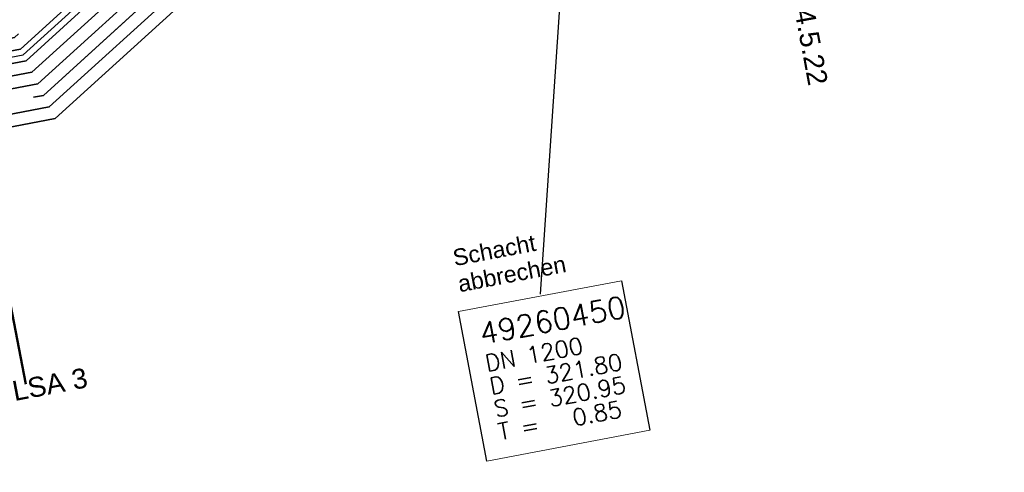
# Model space of a CAD drawing. Header units: metres. Extents: x -502 to 161, y -108 to 174.
# Tile 155 of 256: x -218.62 to -206.75, y -57.53 to -52.08. Entities that reach past the tile are written whole.
import ezdxf

# ---------------------------------------------------------------- set-up
doc = ezdxf.new("R2010")
doc.units = ezdxf.units.M
doc.header["$LTSCALE"] = 0.1
doc.linetypes.add('123', pattern=[25.001, 12.501, -12.5])
doc.linetypes.add('237', pattern=[93, 75, -18])
doc.layers.add('BRI31-005.05-5p02-Koordinierung Lageplan 4. BA ZOB West 2022-06-15', color=7, linetype='Continuous')
doc.layers.add('BRI31-005.06-5f07-Koordinierung Lageplan 4. BA ZOB Fernbusbahnh', color=7, linetype='Continuous')
doc.styles.add('Arial', font='arial.ttf')
doc.styles.add('Txt', font='txt_____.ttf')

msp = doc.modelspace()

# ---------------------------------------------------------------- linework, layer by layer
at = {"layer": 'BRI31-005.05-5p02-Koordinierung Lageplan 4. BA ZOB West 2022-06-15', "color": 7, "linetype": 'Continuous', "lineweight": 25, "transparency": 33554687}
msp.add_line((-212.006, -50.39), (-212.343, -55.387), dxfattribs=at)
at = {"layer": 'BRI31-005.05-5p02-Koordinierung Lageplan 4. BA ZOB West 2022-06-15', "color": 7, "linetype": '123', "lineweight": 35, "transparency": 33554687}
msp.add_line((-270.029, -62.815), (-218.329, -52.988), dxfattribs=at)
at = {"layer": 'BRI31-005.05-5p02-Koordinierung Lageplan 4. BA ZOB West 2022-06-15', "color": 3, "linetype": 'Continuous', "lineweight": 35, "true_color": 0x00ff00, "transparency": 33554687, "flags": 128}
for points in [[(-219.203, -53.307), (-218.26, -53.127), (-216.602, -51.619), (-216.602, -51.619, 0.119586), (-215.986, -50.707), (-215.986, -50.707), (-215.986, -50.707, -0.119439), (-215.45, -49.914), (-215.45, -49.914), (-214.74, -49.268), (-213.077, -47.498), (-213.077, -47.498, 0.050438), (-212.031, -46.333), (-212.031, -46.333, -0.050437), (-210.985, -45.168), (-210.275, -44.522, -0.068972), (-209.329, -43.874, 0.068975), (-208.383, -43.225), (-202.031, -37.444, -0.169821), (-201.114, -37.054, 0.253832), (-200.33, -36.559)], [(-219.175, -53.454), (-218.19, -53.267), (-216.501, -51.73, 0.119581), (-215.846, -50.76), (-215.846, -50.76, -0.119434), (-215.349, -50.025), (-215.349, -50.025), (-214.639, -49.379), (-212.976, -47.609), (-212.976, -47.609, 0.059585), (-211.95, -46.423), (-211.95, -46.423, -0.059583), (-210.923, -45.237), (-210.213, -44.59, -0.081413), (-209.247, -43.963), (-209.247, -43.963, 0.081409), (-208.282, -43.336), (-208.282, -43.336), (-201.93, -37.555, -0.142272), (-201.043, -37.12), (-201.043, -37.12, 0.225412), (-200.286, -36.583), (-200.286, -36.583)]]:
    msp.add_lwpolyline(points, format="xyb", dxfattribs=at)
at = {"layer": 'BRI31-005.05-5p02-Koordinierung Lageplan 4. BA ZOB West 2022-06-15', "color": 7, "linetype": '237', "lineweight": 35, "transparency": 33554687, "flags": 128}
for points in [[(-218.329, -52.988), (-216.703, -51.508, 0.11952), (-216.127, -50.656, -0.119514), (-215.551, -49.803), (-214.841, -49.157)], [(-314.536, -60.951, -0.005031), (-313.575, -60.671, 0.001131), (-312.612, -60.398), (-305.228, -58.288, -0.249835), (-303.757, -58.604), (-295.594, -65.493), (-295.594, -65.493, 0.225936), (-292.122, -66.404), (-292.122, -66.404), (-275.118, -63.172), (-272.106, -62.599, 0.037735), (-271.218, -62.36), (-271.218, -62.36, -0.037207), (-270.169, -62.078), (-270.169, -62.078), (-218.677, -52.291), (-217.215, -50.959, 0.068127), (-216.564, -50.182), (-216.564, -50.182, -0.068125), (-215.914, -49.404), (-215.914, -49.404)]]:
    msp.add_lwpolyline(points, format="xyb", dxfattribs=at)
at = {"layer": 'BRI31-005.05-5p02-Koordinierung Lageplan 4. BA ZOB West 2022-06-15', "color": 7, "linetype": 'Continuous', "lineweight": 35, "transparency": 33554687, "flags": 128}
for points in [[(-272.078, -62.746, 0.037729), (-271.168, -62.501), (-271.168, -62.501, -0.037202), (-270.141, -62.226), (-270.141, -62.226), (-218.608, -52.43), (-217.107, -51.064, 0.085616), (-216.484, -50.264), (-216.484, -50.264, -0.085621), (-215.86, -49.463), (-215.86, -49.463)], [(-292.066, -66.698), (-275.062, -63.466), (-272.05, -62.894), (-272.05, -62.894, 0.037722), (-271.118, -62.643), (-271.118, -62.643), (-271.118, -62.643, -0.037196), (-270.113, -62.373), (-270.113, -62.373), (-218.538, -52.57), (-217.006, -51.175), (-217.006, -51.175, 0.102653), (-216.406, -50.349), (-216.406, -50.349, -0.102656), (-215.806, -49.522)], [(-286.197, -65.736), (-275.034, -63.614), (-272.022, -63.041), (-272.022, -63.041, 0.037716), (-271.068, -62.784), (-271.068, -62.784), (-271.068, -62.784, -0.03719), (-270.085, -62.52), (-270.085, -62.52), (-218.468, -52.709), (-216.905, -51.286), (-216.905, -51.286, 0.11952), (-216.329, -50.434), (-216.329, -50.434), (-216.329, -50.434, -0.119513), (-215.752, -49.581), (-215.752, -49.581)], [(-218.399, -52.848), (-216.804, -51.397, 0.136179), (-216.251, -50.519), (-216.251, -50.519, -0.136172), (-215.699, -49.64), (-215.699, -49.64)], [(-314.449, -61.238, -0.079558), (-313.446, -61.102), (-313.446, -61.102, 0.075631), (-312.441, -60.973), (-312.441, -60.973), (-305.063, -58.865), (-305.063, -58.865, -0.249835), (-304.144, -59.062), (-304.144, -59.062), (-295.981, -65.951, 0.225936), (-292.01, -66.993), (-271.994, -63.189, 0.037448), (-271.025, -62.928, -0.037447), (-270.057, -62.668), (-249.653, -58.789), (-241.834, -57.303), (-218.399, -52.848)]]:
    msp.add_lwpolyline(points, format="xyb", dxfattribs=at)
at = {"layer": 'BRI31-005.05-5p02-Koordinierung Lageplan 4. BA ZOB West 2022-06-15', "color": 21, "linetype": 'Continuous', "lineweight": 25, "true_color": 0xff9f7f, "transparency": 33554687, "flags": 128}
msp.add_lwpolyline([(-303.902, -58.776), (-295.739, -65.665, 0.225936), (-292.08, -66.625), (-272.064, -62.82, 0.037448), (-271.095, -62.56, -0.037447), (-270.127, -62.299), (-218.573, -52.5), (-217.057, -51.12), (-217.057, -51.12, -0.047395), (-216.253, -50.517), (-216.253, -50.517), (-216.253, -50.517, 0.047393), (-215.45, -49.914), (-215.45, -49.914)], format="xyb", dxfattribs=at)
at = {"layer": 'BRI31-005.05-5p02-Koordinierung Lageplan 4. BA ZOB West 2022-06-15', "color": 7, "linetype": 'Continuous', "lineweight": 18, "transparency": 33554687, "flags": 128}
msp.add_lwpolyline([(-213.329, -55.596), (-211.364, -55.223), (-211.022, -57.025), (-212.987, -57.398), (-213.329, -55.596)], dxfattribs=at)
at = {"layer": 'BRI31-005.05-5p02-Koordinierung Lageplan 4. BA ZOB West 2022-06-15', "color": 7, "linetype": 'Continuous', "lineweight": 25, "transparency": 33554687, "flags": 128}
msp.add_lwpolyline([(-213.329, -55.596), (-211.364, -55.223), (-211.022, -57.025), (-212.987, -57.398), (-213.329, -55.596)], dxfattribs=at)
at = {"layer": 'BRI31-005.06-5f07-Koordinierung Lageplan 4. BA ZOB Fernbusbahnh', "color": 7, "linetype": '123', "lineweight": 30, "transparency": 33554687}
msp.add_line((-270.029, -62.815), (-218.329, -52.988), dxfattribs=at)
at = {"layer": 'BRI31-005.06-5f07-Koordinierung Lageplan 4. BA ZOB Fernbusbahnh', "color": 12, "linetype": 'Continuous', "lineweight": 50, "true_color": 0xcc0000, "transparency": 33554687}
msp.add_line((-218.542, -56.471, 321.882), (-218.992, -54.14, 321.881), dxfattribs=at)
at = {"layer": 'BRI31-005.06-5f07-Koordinierung Lageplan 4. BA ZOB Fernbusbahnh', "color": 3, "linetype": 'Continuous', "lineweight": 30, "true_color": 0x00ff00, "transparency": 33554687, "flags": 128}
for points in [[(-219.203, -53.307), (-218.26, -53.127), (-216.602, -51.619), (-216.602, -51.619, 0.119586), (-215.986, -50.707), (-215.986, -50.707), (-215.986, -50.707, -0.119439), (-215.45, -49.914), (-215.45, -49.914), (-214.74, -49.268), (-213.077, -47.498), (-213.077, -47.498, 0.050438), (-212.031, -46.333), (-212.031, -46.333, -0.050437), (-210.985, -45.168), (-210.275, -44.522, -0.068972), (-209.329, -43.874, 0.068975), (-208.383, -43.225), (-202.031, -37.444, -0.169821), (-201.114, -37.054, 0.253832), (-200.33, -36.559)], [(-219.175, -53.454), (-218.19, -53.267), (-216.501, -51.73, 0.119581), (-215.846, -50.76), (-215.846, -50.76, -0.119434), (-215.349, -50.025), (-215.349, -50.025), (-214.639, -49.379), (-212.976, -47.609), (-212.976, -47.609, 0.059585), (-211.95, -46.423), (-211.95, -46.423, -0.059583), (-210.923, -45.237), (-210.213, -44.59, -0.081413), (-209.247, -43.963), (-209.247, -43.963, 0.081409), (-208.282, -43.336), (-208.282, -43.336), (-201.93, -37.555, -0.142272), (-201.043, -37.12), (-201.043, -37.12, 0.225412), (-200.286, -36.583), (-200.286, -36.583)]]:
    msp.add_lwpolyline(points, format="xyb", dxfattribs=at)
at = {"layer": 'BRI31-005.06-5f07-Koordinierung Lageplan 4. BA ZOB Fernbusbahnh', "color": 7, "linetype": '237', "lineweight": 30, "transparency": 33554687, "flags": 128}
for points in [[(-218.329, -52.988), (-216.703, -51.508, 0.11952), (-216.127, -50.656, -0.119514), (-215.551, -49.803), (-214.841, -49.157)], [(-314.536, -60.951, -0.005031), (-313.575, -60.671, 0.001131), (-312.612, -60.398), (-305.228, -58.288, -0.249835), (-303.757, -58.604), (-295.594, -65.493), (-295.594, -65.493, 0.225936), (-292.122, -66.404), (-292.122, -66.404), (-275.118, -63.172), (-272.106, -62.599, 0.037735), (-271.218, -62.36), (-271.218, -62.36, -0.037207), (-270.169, -62.078), (-270.169, -62.078), (-218.677, -52.291), (-217.215, -50.959, 0.068127), (-216.564, -50.182), (-216.564, -50.182, -0.068125), (-215.914, -49.404), (-215.914, -49.404)]]:
    msp.add_lwpolyline(points, format="xyb", dxfattribs=at)
at = {"layer": 'BRI31-005.06-5f07-Koordinierung Lageplan 4. BA ZOB Fernbusbahnh', "color": 7, "linetype": 'Continuous', "lineweight": 30, "transparency": 33554687, "flags": 128}
for points in [[(-272.078, -62.746, 0.037729), (-271.168, -62.501), (-271.168, -62.501, -0.037202), (-270.141, -62.226), (-270.141, -62.226), (-218.608, -52.43), (-217.107, -51.064, 0.085616), (-216.484, -50.264), (-216.484, -50.264, -0.085621), (-215.86, -49.463), (-215.86, -49.463)], [(-292.066, -66.698), (-275.062, -63.466), (-272.05, -62.894), (-272.05, -62.894, 0.037722), (-271.118, -62.643), (-271.118, -62.643), (-271.118, -62.643, -0.037196), (-270.113, -62.373), (-270.113, -62.373), (-218.538, -52.57), (-217.006, -51.175), (-217.006, -51.175, 0.102653), (-216.406, -50.349), (-216.406, -50.349, -0.102656), (-215.806, -49.522)], [(-286.197, -65.736), (-275.034, -63.614), (-272.022, -63.041), (-272.022, -63.041, 0.037716), (-271.068, -62.784), (-271.068, -62.784), (-271.068, -62.784, -0.03719), (-270.085, -62.52), (-270.085, -62.52), (-218.468, -52.709), (-216.905, -51.286), (-216.905, -51.286, 0.11952), (-216.329, -50.434), (-216.329, -50.434), (-216.329, -50.434, -0.119513), (-215.752, -49.581), (-215.752, -49.581)], [(-218.399, -52.848), (-216.804, -51.397, 0.136179), (-216.251, -50.519), (-216.251, -50.519, -0.136172), (-215.699, -49.64), (-215.699, -49.64)], [(-314.449, -61.238, -0.079558), (-313.446, -61.102), (-313.446, -61.102, 0.075631), (-312.441, -60.973), (-312.441, -60.973), (-305.063, -58.865), (-305.063, -58.865, -0.249835), (-304.144, -59.062), (-304.144, -59.062), (-295.981, -65.951, 0.225936), (-292.01, -66.993), (-271.994, -63.189, 0.037448), (-271.025, -62.928, -0.037447), (-270.057, -62.668), (-249.653, -58.789), (-241.834, -57.303), (-218.399, -52.848)]]:
    msp.add_lwpolyline(points, format="xyb", dxfattribs=at)
at = {"layer": 'BRI31-005.06-5f07-Koordinierung Lageplan 4. BA ZOB Fernbusbahnh', "color": 2, "linetype": 'Continuous', "true_color": 0xffff00, "transparency": 33554687}
msp.add_solid([(-212.523, -50.008), (-212.563, -49.812), (-246.075, -56.813), (-246.115, -56.617)], dxfattribs=at)

# ---------------------------------------------------------------- texts
at = {"layer": 'BRI31-005.05-5p02-Koordinierung Lageplan 4. BA ZOB West 2022-06-15', "color": 1, "true_color": 0xff0000, "transparency": 33554687, "attachment_point": 1, "line_spacing_factor": 0.25, "style": 'Arial'}
for s, insert, char_height, rotation in [('RV 24.5.22', (-209.18, -51.191), 0.24, 280.5121), ('Schacht', (-213.412, -54.852), 0.2, 10.8), ('abbrechen', (-213.352, -55.166), 0.2, 10.8)]:
    msp.add_mtext(s, dxfattribs=dict(at, insert=insert, char_height=char_height, rotation=rotation))
at = {"layer": 'BRI31-005.05-5p02-Koordinierung Lageplan 4. BA ZOB West 2022-06-15', "color": 7, "transparency": 33554687, "attachment_point": 1, "line_spacing_factor": 0.25}
for s, insert, char_height, rotation, style in [('49260450', (-213.095, -55.737), 0.26, 10.737, 'Txt'), ('DN 1200', (-213.022, -56.124), 0.2, 10.737, 'Txt'), ('D = 321.80', (-212.97, -56.399), 0.2, 10.737, 'Txt'), ('da 110 LSA KVS LSA 2 - KVS LSA 3', (-223.227, -57.295), 0.24, 10.7624, 'Arial'), ('S = 320.95', (-212.917, -56.674), 0.2, 10.737, 'Txt'), ('T =   0.85', (-212.865, -56.949), 0.2, 10.737, 'Txt')]:
    msp.add_mtext(s, dxfattribs=dict(at, insert=insert, char_height=char_height, rotation=rotation, style=style))
at = {"layer": 'BRI31-005.06-5f07-Koordinierung Lageplan 4. BA ZOB Fernbusbahnh', "color": 1, "true_color": 0xff0000, "transparency": 33554687, "attachment_point": 1, "line_spacing_factor": 0.25, "style": 'Arial'}
for s, insert, char_height, rotation in [('RV 24.5.22', (-209.18, -51.191), 0.24, 280.5121), ('Schacht', (-213.412, -54.852), 0.2, 10.8), ('Schacht', (-213.412, -54.852), 0.2, 10.8), ('abbrechen', (-213.352, -55.166), 0.2, 10.8)]:
    msp.add_mtext(s, dxfattribs=dict(at, insert=insert, char_height=char_height, rotation=rotation))
at = {"layer": 'BRI31-005.06-5f07-Koordinierung Lageplan 4. BA ZOB Fernbusbahnh', "color": 7, "transparency": 33554687, "insert": (-223.227, -57.295), "char_height": 0.24, "attachment_point": 1, "rotation": 10.7624, "line_spacing_factor": 0.25, "style": 'Arial'}
msp.add_mtext('da 110 LSA KVS LSA 2 - KVS LSA 3', dxfattribs=at)

# ---------------------------------------------------------------- next in the draw order: wipeouts: each hides what was drawn before it
at = {"color": 255, "linetype": 'Continuous', "lineweight": 5, "transparency": 33554687}
msp.add_wipeout([(-213.329, -55.596), (-211.364, -55.223), (-211.022, -57.025), (-212.987, -57.398)], dxfattribs=at).dxf.layer = 'BRI31-005.06-5f07-Koordinierung Lageplan 4. BA ZOB Fernbusbahnh'

# ---------------------------------------------------------------- next in the draw order: linework, layer by layer
at = {"layer": 'BRI31-005.06-5f07-Koordinierung Lageplan 4. BA ZOB Fernbusbahnh', "color": 7, "linetype": 'Continuous', "lineweight": 20, "transparency": 33554687}
msp.add_line((-212.006, -50.39), (-212.343, -55.387), dxfattribs=at)
at = {"layer": 'BRI31-005.06-5f07-Koordinierung Lageplan 4. BA ZOB Fernbusbahnh', "color": 7, "linetype": 'Continuous', "lineweight": 20, "transparency": 33554687, "flags": 128}
msp.add_lwpolyline([(-213.329, -55.596), (-211.364, -55.223), (-211.022, -57.025), (-212.987, -57.398), (-213.329, -55.596)], dxfattribs=at)
at = {"layer": 'BRI31-005.06-5f07-Koordinierung Lageplan 4. BA ZOB Fernbusbahnh', "color": 7, "linetype": 'Continuous', "lineweight": 13, "transparency": 33554687, "flags": 128}
msp.add_lwpolyline([(-213.329, -55.596), (-211.364, -55.223), (-211.022, -57.025), (-212.987, -57.398), (-213.329, -55.596)], dxfattribs=at)

# ---------------------------------------------------------------- next in the draw order: texts
at = {"layer": 'BRI31-005.06-5f07-Koordinierung Lageplan 4. BA ZOB Fernbusbahnh', "color": 1, "true_color": 0xff0000, "transparency": 33554687, "insert": (-213.352, -55.166), "char_height": 0.2, "attachment_point": 1, "rotation": 10.8, "line_spacing_factor": 0.25, "style": 'Arial'}
msp.add_mtext('abbrechen', dxfattribs=at)
at = {"layer": 'BRI31-005.06-5f07-Koordinierung Lageplan 4. BA ZOB Fernbusbahnh', "color": 7, "transparency": 33554687, "attachment_point": 1, "rotation": 10.737, "line_spacing_factor": 0.25, "style": 'Txt'}
for s, insert, char_height in [('49260450', (-213.095, -55.737), 0.26), ('DN 1200', (-213.022, -56.124), 0.2), ('D = 321.80', (-212.97, -56.399), 0.2), ('S = 320.95', (-212.917, -56.674), 0.2), ('T =   0.85', (-212.865, -56.949), 0.2)]:
    msp.add_mtext(s, dxfattribs=dict(at, insert=insert, char_height=char_height))

doc.saveas('drawing.dxf')
